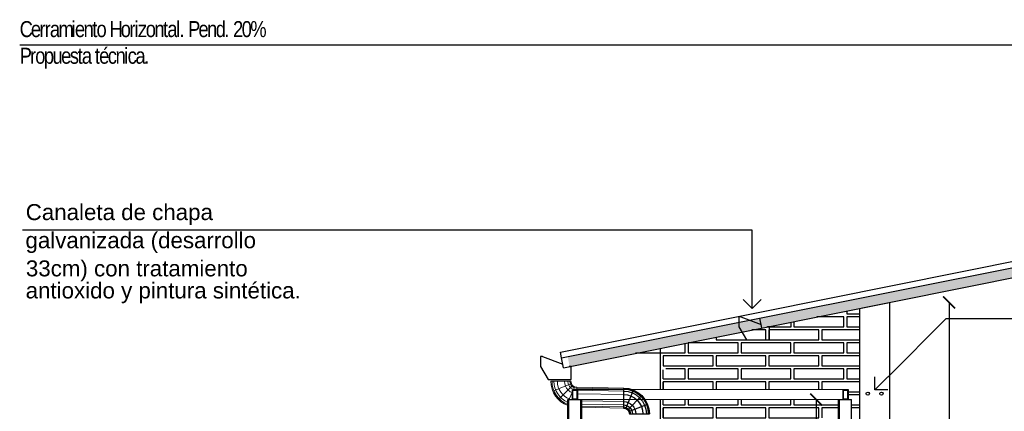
# Model space of a CAD drawing. Header units: millimetres. Extents: x 201 to 840, y 135 to 685.
# Tile 11 of 219: x 223.45 to 228.38, y 152.07 to 154.03. Entities that reach past the tile are written whole.
import ezdxf

# ---------------------------------------------------------------- set-up
doc = ezdxf.new("R2010")
doc.units = ezdxf.units.MM
for name, color, linetype, lineweight in [('001', 1, 'Continuous', 5), ('01 DETALLES', 2, 'Continuous', 5), ('hatch', 1, 'Continuous', 5), ('LLAMADAS TEXTO', 2, 'Continuous', 13)]:
    doc.layers.add(name, color=color, linetype=linetype, lineweight=lineweight)
for name, color, linetype in [('01', 1, 'Continuous'), ('02', 2, 'Continuous'), ('03', 3, 'Continuous'), ('05', 5, 'Continuous'), ('10', 251, 'Continuous'), ('cota', 2, 'Continuous'), ('Ladrillo visto', 250, 'Continuous'), ('LLAMADAS', 1, 'Continuous'), ('MAMPOST', 6, 'Continuous'), ('MAMPOSTERIA', 5, 'Continuous'), ('Techo', 4, 'Continuous')]:
    doc.layers.add(name, color=color, linetype=linetype)
doc.styles.add('ARIAL', font='arial.ttf', dxfattribs={"height": 0.06})
doc.styles.get("Standard").update_dxf_attribs({"font": 'arial.ttf'})
doc.styles.add('STYLE1', font='ARIALUNI.TTF', dxfattribs={"height": 0.09})
doc.dimstyles.new('05', dxfattribs={"dimscale": 0, "dimtxt": 0.09, "dimasz": 0.05, "dimexe": 0, "dimexo": 0, "dimgap": 0, "dimtad": 0, "dimzin": 0, "dimdsep": 46, "dimtxsty": 'Standard', "dimblk": 'OPEN90', "dimcen": 0.25, "dimclrd": 1, "dimclre": 1, "dimclrt": 3, "dimadec": 0, "dimazin": 0, "dimtfac": 1, "dimtofl": 0, "dimtmove": 2, "dimatfit": 3, "dimldrblk": 'BOXFILLED', "dimfxl": 1, "dimtolj": 1, "dimtzin": 0, "dimarcsym": 0})
doc.dimstyles.new('D3', dxfattribs={"dimscale": 0, "dimtxt": 0.09, "dimasz": 0.06, "dimexe": 0, "dimexo": 0.15, "dimgap": 0, "dimtad": 0, "dimzin": 0, "dimdsep": 46, "dimtxsty": 'STYLE1', "dimblk": 'ARCHTICK', "dimcen": 1, "dimse1": 1, "dimse2": 1, "dimclrd": 1, "dimclre": 1, "dimclrt": 3, "dimadec": 0, "dimazin": 0, "dimtfac": 1, "dimtmove": 2, "dimatfit": 1, "dimldrblk": 'OPEN90', "dimfxl": 1, "dimtolj": 1, "dimtzin": 0, "dimarcsym": 0})

# ---------------------------------------------------------------- blocks, each defined once
blk = doc.blocks.new('_ARCHTICK')
at = {"color": 0, "linetype": 'ByBlock', "const_width": 0.15}
blk.add_lwpolyline([(-0.5, -0.5), (0.5, 0.5)], dxfattribs=at)
blk = doc.blocks.new('*D755')
at = {"layer": 'cota', "color": 1, "lineweight": -2, "ltscale": 0.5}
for p, q in [((228.1066, 152.6134), (228.1066, 151.2528)), ((228.1066, 149.6566), (228.1066, 151.0172))]:
    blk.add_line(p, q, dxfattribs=at)
at = {"layer": 'DEFPOINTS', "color": 0, "ltscale": 0.5}
for p in [(227.8086, 152.6134), (227.8294, 149.6566), (228.1066, 149.6566)]:
    blk.add_point(p, dxfattribs=at)
at = {"layer": 'cota', "color": 1, "lineweight": -2, "ltscale": 0.5, "xscale": 0.06, "yscale": 0.06, "zscale": 0.06}
for p, rotation in [((228.1066, 152.6134), 90), ((228.1066, 149.6566), 270)]:
    blk.add_blockref('_ARCHTICK', p, dxfattribs=dict(at, rotation=rotation))
at = {"layer": 'cota', "color": 3, "ltscale": 0.5, "insert": (228.1066, 151.135), "char_height": 0.09, "attachment_point": 5, "rotation": 90, "style": 'STYLE1'}
blk.add_mtext('\\A1;2.96', dxfattribs=at)
blk = doc.blocks.new('_OPEN90')
at = {"color": 0, "linetype": 'ByBlock'}
for p, q in [((0, 0), (-1, 0)), ((-0.5, 0.5), (0, 0)), ((0, 0), (-0.5, -0.5))]:
    blk.add_line(p, q, dxfattribs=at)
blk = doc.blocks.new('UIU')
at = {"layer": '01', "ltscale": 0.8}
blk.add_line((-0.0882, 0.0171), (0.0118, 0.0171), dxfattribs=at)
blk.add_line((-0.0882, 0.0171), (0.0118, 0.0171), dxfattribs=at)
at = {"layer": '01'}
blk.add_line((0.0412, -0.0124), (0.0412, -0.1124), dxfattribs=at)
for radius in [0.1294, 0.0294]:
    blk.add_arc((0.0412, 0.0171), radius, 180, 270, dxfattribs=at)
at = {"layer": '10', "ltscale": 0.05}
for p, q in [((0.014, 0.0058), (-0.0784, -0.0325)), ((0.0204, -0.0037), (-0.0503, -0.0745)), ((0.0299, -0.0101), (-0.0083, -0.1025))]:
    blk.add_line(p, q, dxfattribs=at)
for radius in [0.1241, 0.1143, 0.0971, 0.0617, 0.0446, 0.0347]:
    blk.add_arc((0.0412, 0.0171), radius, 180, 270, dxfattribs=at)
blk = doc.blocks.new('*D804')
at = {"layer": '01', "color": 1, "lineweight": -2}
for p, q in [((227.4412, 152.1266), (227.4412, 150.9942)), ((227.4412, 149.6266), (227.4412, 150.759))]:
    blk.add_line(p, q, dxfattribs=at)
at = {"layer": 'DEFPOINTS', "color": 0}
for p in [(227.5531, 152.1266), (227.4412, 149.6266), (227.5531, 149.6266)]:
    blk.add_point(p, dxfattribs=at)
at = {"layer": '01', "color": 1, "lineweight": -2, "xscale": 0.06, "yscale": 0.06, "zscale": 0.06}
for p, rotation in [((227.4412, 152.1266), 90), ((227.4412, 149.6266), 270)]:
    blk.add_blockref('_ARCHTICK', p, dxfattribs=dict(at, rotation=rotation))
at = {"layer": '01', "color": 3, "insert": (227.4412, 150.8766), "char_height": 0.09, "attachment_point": 5, "rotation": 90, "style": 'STYLE1'}
blk.add_mtext('\\A1;2.50', dxfattribs=at)
blk = doc.blocks.new('A$C12796364')
at = {"layer": 'hatch'}
h = blk.add_hatch(dxfattribs=at)
h.set_pattern_fill('AR-SAND', color=256, scale=0.0008)
h.set_pattern_definition([(37.5, (-510.91465, -330.79265), (-0.001280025, 0.039153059), [0, -0.0308864, 0, -0.034544, 0, -0.03302]), (7.5, (-510.91465, -330.79265), (0.0359618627, 0.057346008), [0, -0.0166624, 0, -0.0278384, 0, -0.010668]), (327.5, (-510.939644, -330.79265), (0.0632793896, 0.0001149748), [0, -0.01016, 0, -0.036576, 0, -0.047752]), (317.5, (-510.939644, -330.79265), (0.061084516, 0.017834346), [0, -0.00508, 0, -0.0239776, 0, -0.027432])])
h.paths.add_polyline_path([(-0.5853, -0.0461), (-0.5755, -0.0951), (2.875, 0.5949), (2.8652, 0.6439)])
h.paths.add_polyline_path([(6.1535, -0.0607), (6.1633, -0.0117), (2.8848, 0.6439), (2.875, 0.5949)])
at = {"layer": '01', "ltscale": 0.01}
for p, q in [((5.2, 0.2116), (2.8907, 0.6734)), ((6.2, 0.0116), (5.2, 0.2116)), ((5.2964, 0.1883), (5.1942, 0.15)), ((6.1941, -0.0178), (6.2, 0.0116)), ((6.29, -0.0107), (6.1879, -0.049))]:
    blk.add_line(p, q, dxfattribs=at)
at = {"layer": '01', "color": 1}
for p, q in [((5.162, 0.1379), (5.1619, 0.1379)), ((6.1556, -0.0611), (6.1556, -0.0612))]:
    blk.add_line(p, q, dxfattribs=at)
at = {"layer": '03'}
for p, q in [((5.1941, 0.1821), (2.8848, 0.6439)), ((5.1843, 0.1331), (2.875, 0.5949)), ((5.1907, 0.1322), (5.2005, 0.1812)), ((6.1941, -0.0178), (5.1941, 0.1821)), ((6.1843, -0.0669), (5.1843, 0.1331)), ((6.1843, -0.0669), (6.1941, -0.0178))]:
    blk.add_line(p, q, dxfattribs=at)
at = {"layer": '05'}
for points in [[(5.2964, 0.1883), (5.3064, 0.1883), (5.3064, 0.1383), (5.2669, 0.0729), (5.1519, 0.0729), (5.1519, 0.1379), (5.1619, 0.1379)], [(6.29, -0.0107), (6.3, -0.0107), (6.3, -0.0607), (6.2606, -0.1262), (6.1456, -0.1262), (6.1456, -0.0612), (6.1556, -0.0612)]]:
    blk.add_lwpolyline(points, dxfattribs=at)

msp = doc.modelspace()

# ---------------------------------------------------------------- linework, layer by layer
at = {"layer": '001', "ltscale": 0.8}
for p, q in [((226.1113, 152.2183), (226.2113, 152.2183)), ((226.1113, 152.2183), (226.2113, 152.2183)), ((226.2408, 152.1889), (226.4759, 152.1847)), ((226.2663, 152.0884), (226.4759, 152.0847))]:
    msp.add_line(p, q, dxfattribs=at)
at = {"layer": '001'}
msp.add_line((226.2408, 152.1889), (226.2408, 152.1766), dxfattribs=at)
at = {"layer": '001', "ltscale": 0.0036}
for p, q in [((227.6007, 152.1766), (226.2438, 152.1766)), ((227.5603, 152.1266), (226.2259, 152.1266))]:
    msp.add_line(p, q, dxfattribs=at)
at = {"layer": '001'}
for radius, end in [(0.1294, 249.9272), (0.0294, 270)]:
    msp.add_arc((226.2408, 152.2183), radius, 180, end, dxfattribs=at)
at = {"layer": '01 DETALLES', "ltscale": 0.05}
for p, q in [((226.2136, 152.207), (226.1212, 152.1688)), ((226.22, 152.1975), (226.1991, 152.1766)), ((226.2092, 152.1868), (226.1492, 152.1268)), ((226.2188, 152.1654), (226.2034, 152.1282)), ((226.2295, 152.1911), (226.2235, 152.1766))]:
    msp.add_line(p, q, dxfattribs=at)
at = {"layer": '01 DETALLES'}
for p, q in [((226.2408, 152.1836), (226.4759, 152.1794)), ((226.2438, 152.1737), (226.4759, 152.1695)), ((226.2438, 152.1565), (226.4759, 152.1524)), ((226.2663, 152.1207), (226.4759, 152.1169)), ((226.2663, 152.1036), (226.4759, 152.0998)), ((226.2663, 152.0937), (226.4759, 152.0899))]:
    msp.add_line(p, q, dxfattribs=at)
at = {"layer": '01 DETALLES', "ltscale": 0.05}
for radius, start, end in [(0.1241, 180, 249.0355), (0.1143, 180, 247.1238), (0.0971, 180, 247.5), (0.0617, 180, 225), (0.0446, 180, 249.1566), (0.0347, 180, 270), (0.0617, 225, 249.1943), (0.0971, 247.397, 250.6747)]:
    msp.add_arc((226.2408, 152.2183), radius, start, end, dxfattribs=at)
at = {"layer": '02', "color": 1, "ltscale": 0.01}
for p, q in [((226.6586, 152.3834), (226.6586, 152.1766)), ((226.6586, 152.1266), (226.6586, 149.6266))]:
    msp.add_line(p, q, dxfattribs=at)
at = {"layer": '02', "ltscale": 0.01}
for p, q in [((226.1963, 149.6266), (226.1963, 152.1266)), ((226.1963, 152.1266), (226.2663, 152.1266)), ((226.2013, 149.6266), (226.2013, 152.1266)), ((226.2613, 149.6266), (226.2613, 152.1266)), ((226.2663, 149.6266), (226.2663, 152.1266)), ((227.5531, 149.6266), (227.5531, 152.1266)), ((227.5531, 152.1266), (227.6181, 152.1266)), ((227.5581, 149.6266), (227.5581, 152.1266)), ((227.6181, 149.6445), (227.6181, 152.1266))]:
    msp.add_line(p, q, dxfattribs=at)
for points in [[(226.2188, 152.1766), (226.2438, 152.1766), (226.2438, 152.1266), (226.2188, 152.1266)], [(226.2213, 152.1741), (226.2413, 152.1741), (226.2413, 152.1291), (226.2213, 152.1291)], [(227.5757, 152.1766), (227.6007, 152.1766), (227.6007, 152.1266), (227.5757, 152.1266)], [(227.5782, 152.1741), (227.5982, 152.1741), (227.5982, 152.1291), (227.5782, 152.1291)]]:
    msp.add_lwpolyline(points, close=True, dxfattribs=at)
at = {"layer": '03', "ltscale": 0.01}
for centre in [(227.6994, 152.1566), (227.7679, 152.1566)]:
    msp.add_circle(centre, 0.00811, dxfattribs=at)
at = {"layer": 'Ladrillo visto', "color": 251, "ltscale": 0.5}
for p, q in [((227.3149, 152.4903), (227.3149, 152.5147)), ((226.6736, 152.2303), (226.6736, 152.2763)), ((226.6736, 152.1766), (226.6736, 152.2153)), ((226.6736, 152.1003), (226.6736, 152.1266)), ((226.6736, 152.0353), (226.6736, 152.0853))]:
    msp.add_line(p, q, dxfattribs=at)
for points in [[(227.5943, 152.5705), (227.5943, 152.5553)], [(227.5943, 152.5553), (227.6586, 152.5553)], [(227.3293, 152.4903), (227.5793, 152.4903), (227.5793, 152.5403), (227.4431, 152.5403)], [(227.3293, 152.5175), (227.3293, 152.4903)], [(227.6586, 152.5403), (227.5943, 152.5403), (227.5943, 152.4903)], [(226.9386, 152.4253), (227.1886, 152.4253), (227.1886, 152.4753), (227.1181, 152.4753)], [(227.1931, 152.4903), (227.3149, 152.4903)], [(227.2036, 152.4253), (227.4536, 152.4253), (227.4536, 152.4753), (227.2036, 152.4753)], [(227.2036, 152.4753), (227.2036, 152.4253)], [(227.6586, 152.4753), (227.4686, 152.4753), (227.4686, 152.4253)], [(227.5943, 152.4903), (227.6586, 152.4903)], [(226.5343, 152.3603), (226.7843, 152.3603), (226.7843, 152.4086)], [(226.7993, 152.3603), (227.0493, 152.3603), (227.0493, 152.4103), (226.7993, 152.4103), (226.7993, 152.3603)], [(226.9386, 152.4394), (226.9386, 152.4253)], [(227.0643, 152.3603), (227.3143, 152.3603), (227.3143, 152.4103), (227.0643, 152.4103)], [(227.0643, 152.4103), (227.0643, 152.3603)], [(227.3293, 152.3603), (227.5793, 152.3603), (227.5793, 152.4103), (227.3293, 152.4103), (227.3293, 152.3603)], [(227.4686, 152.4253), (227.6586, 152.4253)], [(227.6586, 152.4103), (227.5943, 152.4103), (227.5943, 152.3603)], [(226.6736, 152.2953), (226.9236, 152.2953), (226.9236, 152.3453), (226.6736, 152.3453), (226.6736, 152.2953)], [(226.9386, 152.2953), (227.1886, 152.2953), (227.1886, 152.3453), (226.9386, 152.3453), (226.9386, 152.2953)], [(227.2036, 152.2953), (227.4536, 152.2953), (227.4536, 152.3453), (227.2036, 152.3453), (227.2036, 152.2953)], [(227.6586, 152.3453), (227.4686, 152.3453), (227.4686, 152.2953)], [(227.5943, 152.3603), (227.6586, 152.3603)], [(227.4686, 152.2953), (227.6586, 152.2953)], [(226.6736, 152.2303), (226.7843, 152.2303), (226.7843, 152.2803), (226.6867, 152.2803)], [(226.7993, 152.2303), (227.0493, 152.2303), (227.0493, 152.2803), (226.7993, 152.2803), (226.7993, 152.2303)], [(227.0643, 152.2303), (227.3143, 152.2303), (227.3143, 152.2803), (227.0643, 152.2803), (227.0643, 152.2303)], [(227.3293, 152.2303), (227.5793, 152.2303), (227.5793, 152.2803), (227.3293, 152.2803), (227.3293, 152.2303)], [(227.6586, 152.2803), (227.5943, 152.2803), (227.5943, 152.2303)], [(226.9236, 152.1766), (226.9236, 152.2153), (226.6736, 152.2153), (226.6736, 152.1766)], [(227.1886, 152.1766), (227.1886, 152.2153), (226.9386, 152.2153), (226.9386, 152.1766)], [(227.4536, 152.1766), (227.4536, 152.2153), (227.2036, 152.2153), (227.2036, 152.1766)], [(227.6586, 152.2153), (227.4686, 152.2153), (227.4686, 152.1766)], [(227.5943, 152.2303), (227.6586, 152.2303)], [(227.6007, 152.1653), (227.6586, 152.1653)], [(227.6586, 152.1503), (227.6007, 152.1503)], [(226.6736, 152.1003), (226.7843, 152.1003), (226.7843, 152.1266)], [(226.7993, 152.1003), (227.0493, 152.1003), (227.0493, 152.1266)], [(226.7993, 152.1266), (226.7993, 152.1003)], [(227.0643, 152.1003), (227.3143, 152.1003), (227.3143, 152.1266)], [(227.0643, 152.1266), (227.0643, 152.1003)], [(227.3293, 152.1266), (227.3293, 152.1003)], [(227.3293, 152.1003), (227.5531, 152.1003)], [(227.6181, 152.1003), (227.6586, 152.1003)], [(226.6736, 152.0353), (226.9236, 152.0353), (226.9236, 152.0853), (226.6736, 152.0853), (226.6736, 152.0353)], [(226.9386, 152.0353), (227.1886, 152.0353), (227.1886, 152.0853), (226.9386, 152.0853), (226.9386, 152.0353)], [(227.2036, 152.0353), (227.4536, 152.0353), (227.4536, 152.0853), (227.2036, 152.0853), (227.2036, 152.0353)], [(227.5531, 152.0853), (227.4686, 152.0853), (227.4686, 152.0353)], [(227.6586, 152.0853), (227.6181, 152.0853)]]:
    msp.add_lwpolyline(points, dxfattribs=at)
at = {"layer": 'LLAMADAS'}
for p, q in [((227.1193, 152.975), (223.4633, 152.975)), ((227.1193, 152.6726), (227.1193, 152.975)), ((227.799, 152.2399), (228.0914, 152.5322)), ((228.0914, 152.5322), (235.7529, 152.5309))]:
    msp.add_line(p, q, dxfattribs=at)
at = {"layer": 'MAMPOST'}
msp.add_line((227.6586, 152.5834), (227.8086, 152.6134), dxfattribs=at)
at = {"layer": 'MAMPOSTERIA', "ltscale": 0.01}
for p, q in [((227.8086, 152.6134), (227.8086, 151.7566)), ((227.6586, 152.5834), (227.6586, 151.7566))]:
    msp.add_line(p, q, dxfattribs=at)

# ---------------------------------------------------------------- block references
at = {"layer": '03', "xscale": -1}
msp.add_blockref('A$C12796364', (232.3586, 152.3534), dxfattribs=at)
at = {"layer": 'LLAMADAS', "xscale": 0.09, "yscale": 0.09, "zscale": 0.09}
for p, rotation in [((227.1193, 152.5826), 270), ((227.7354, 152.1763), 224.9999999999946)]:
    msp.add_blockref('_OPEN90', p, dxfattribs=dict(at, rotation=rotation))
at = {"layer": 'Techo', "xscale": -1, "rotation": 90}
msp.add_blockref('UIU', (226.4922, 152.0964), dxfattribs=at)

# ---------------------------------------------------------------- texts
at = {"layer": 'LLAMADAS', "color": 2, "ltscale": 0.01, "insert": (223.4485, 154.021), "char_height": 0.08, "width": 4.326649, "attachment_point": 1, "style": 'ARIAL'}
msp.add_mtext('{\\fTechnic|b0|i0|c2|p2;\\T0.8;Cerramiento Horizontal. Pend. 20%\\PPropuesta técnica.}', dxfattribs=at)
at = {"layer": 'LLAMADAS TEXTO', "color": 2, "style": 'ARIAL'}
for s, p in [('Canaleta de chapa', (223.4788, 153.0251)), ('galvanizada (desarrollo', (223.4775, 152.8843)), ('33cm) con tratamiento', (223.4796, 152.7435)), ('antioxido y pintura sintética.', (223.4784, 152.6331))]:
    msp.add_text(s, height=0.08, dxfattribs=at).set_placement(p)

# ---------------------------------------------------------------- dimensions: what is measured, and where the dimension line sits
at = {"layer": '01'}
dim = msp.add_linear_dim(base=(227.4412, 149.6266), p1=(227.5531, 152.1266), p2=(227.5531, 149.6266), angle=90, dimstyle='D3', override={"dimscale": 1}, dxfattribs=at)
dim.commit()
dim.dimension.update_dxf_attribs({"geometry": '*D804', "text_midpoint": (227.4412, 150.8766)})
at = {"layer": 'cota', "ltscale": 0.5}
dim = msp.add_linear_dim(base=(228.1066, 149.6566), p1=(227.8086, 152.6134), p2=(227.8294, 149.6566), angle=90, dimstyle='D3', override={"dimscale": 1}, dxfattribs=at)
dim.commit()
dim.dimension.update_dxf_attribs({"geometry": '*D755', "text_midpoint": (228.1066, 151.135)})

# ---------------------------------------------------------------- leaders
at = {"layer": 'LLAMADAS'}
msp.add_leader([(229.2678, 152.9549), (229.2682, 153.9006), (223.4485, 153.9006)], dimstyle='05', override={"dimscale": 1, "dimasz": 0.09, "dimldrblk": 'OPEN90'}, dxfattribs=at)

doc.saveas('drawing.dxf')
